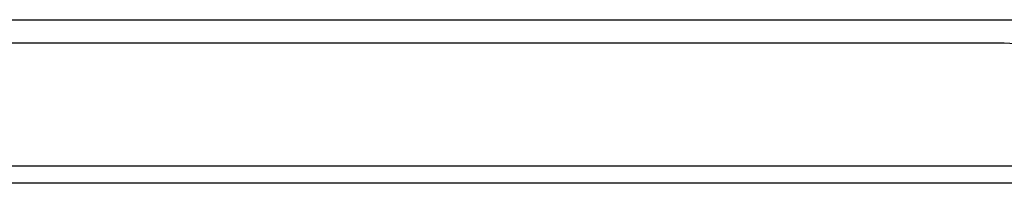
# Model space of a CAD drawing. Header units: inches. Extents: x 17 to 570, y 51 to 268.
# Tile 41 of 256: x 125.403 to 131.032, y 50.946 to 51.88. Entities that reach past the tile are written whole.
import ezdxf

# ---------------------------------------------------------------- set-up
doc = ezdxf.new("R2010")
doc.units = ezdxf.units.IN
doc.header["$MEASUREMENT"] = 0
doc.layers.add('Visible Edges(ANSI)', color=7, linetype='Continuous', lineweight=25)
doc.layers.add('Visible Tangent Edges(ANSI)', color=7, linetype='Continuous', lineweight=25)

msp = doc.modelspace()

# ---------------------------------------------------------------- linework, layer by layer
at = {"layer": 'Visible Edges(ANSI)'}
for p, q in [((116.6374, 51.8804), (131.5117, 51.8804)), ((131.032, 51.7464), (117.117, 51.7464)), ((136.776, 50.9464), (77.171, 50.9464))]:
    msp.add_line(p, q, dxfattribs=at)
msp.add_arc((131.032, 51.4344), 0.312, 0, 90, dxfattribs=at)
at = {"layer": 'Visible Tangent Edges(ANSI)'}
msp.add_line((77.171, 51.0454), (136.776, 51.0454), dxfattribs=at)

doc.saveas('drawing.dxf')
